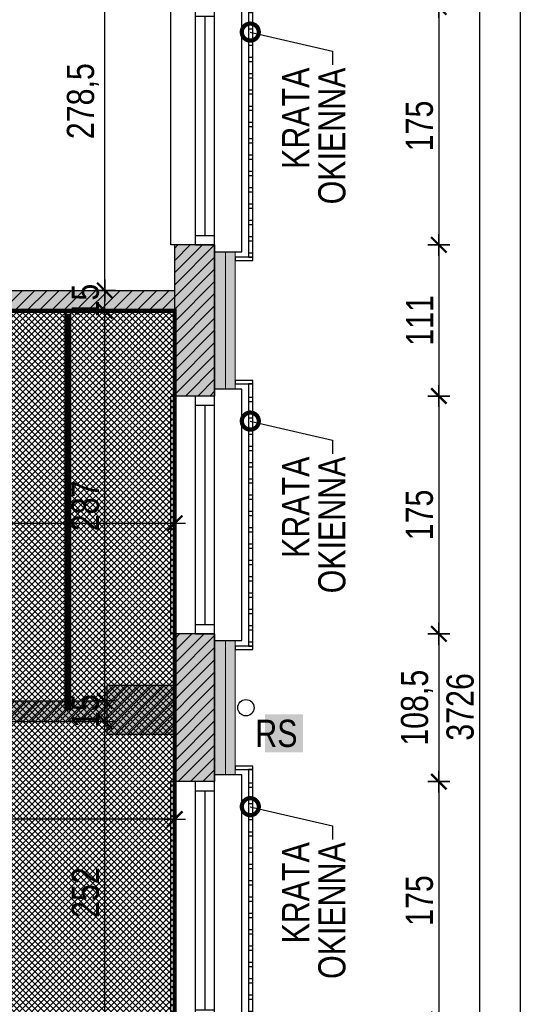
# Model space of a CAD drawing. Header units: millimetres. Extents: x 59331 to 112314, y -16110 to 34390.
# Tile 176 of 198: x 72200 to 72568, y 21172 to 21896. Entities that reach past the tile are written whole.
import ezdxf
from ezdxf import colors
from ezdxf.entities.mleader import LeaderData, LeaderLine
from ezdxf.math import Vec2, Vec3

# ---------------------------------------------------------------- set-up
doc = ezdxf.new("R2010")
doc.units = ezdxf.units.MM
doc.linetypes.add('( Dashed )', pattern=[0.75, 0.5, -0.25])
doc.layers.get('DEFPOINTS').update_dxf_attribs({"lineweight": 9})
for name, color, linetype in [('_HSA_HATCH_WYPEŁNIENIA_PRZEGRÓD', 205, 'Continuous'), ('_HSA_OPIS', 43, 'Continuous'), ('_HSA_STOLARKA_ZEWNĘTRZNA', 132, 'Continuous'), ('_HSA_WIDOKOWE', 1, 'Continuous'), ('_HSA_WIDOKOWE_CIENKIE', 8, 'Continuous'), ('_HSA_WYM_100', 141, 'Continuous'), ('_HSA_ŚCIANY_CIENKIE', 2, 'Continuous'), ('_HSA_ŚCIANY_DZIAŁOWE', 6, 'Continuous'), ('_HSA_ŚCIANY_KONSTRUKCYJNE', 3, 'Continuous'), ('_HSA_ŚCIANY_MUROWANE', 4, 'Continuous')]:
    doc.layers.add(name, color=color, linetype=linetype)
doc.layers.add('_HSA_IZOLACJA_TERMICZNA', color=2, linetype='Continuous', lineweight=5)
doc.layers.add('_HSA_UWAGI', color=50, linetype='Continuous', plot=False)
doc.layers.add('_HSA_ZAKRES_OPRACOWANIA_HATCH', color=31, linetype='Continuous', transparency=0.5)
doc.styles.add('ARIAL_100', font='Arial.ttf', dxfattribs={"width": 0.8, "height": 20})
doc.linetypes.add('BATTING', pattern='A,0.00254,-2.54,[134,ltypeshp.shx,S=2.54,R=0,X=-2.54,Y=0],-5.08,[134,ltypeshp.shx,S=2.54,R=180,X=2.54,Y=0],-2.54', length=10.16254)
doc.dimstyles.new('WYM_WEWN_100', dxfattribs={"dimtxt": 20, "dimasz": 2, "dimexe": 10, "dimexo": 0, "dimgap": 4, "dimtad": 1, "dimdec": 1, "dimrnd": 0.1, "dimtxsty": 'ARIAL_100', "dimblk": 'Wym-03', "dimcen": 0, "dimdle": 10, "dimse1": 1, "dimse2": 1, "dimclrt": 256, "dimazin": 2, "dimtfac": 1, "dimtdec": 1, "dimtix": 1, "dimtmove": 2, "dimatfit": 0, "dimfxl": 1, "dimtolj": 1, "dimtzin": 0, "dimarcsym": 0})

# ---------------------------------------------------------------- blocks, each defined once
blk = doc.blocks.new('kr')
for points in [[(7192.02, 8737), (7205.13, 8737), (7205.13, 8739.48), (7192.02, 8739.48)], [(7205.13, 8737), (7201.92, 8737), (7201.92, 8544.02), (7205.13, 8544.02)], [(7201.92, 8724.02), (7205.13, 8724.02), (7205.13, 8726.94), (7201.92, 8726.94)], [(7201.92, 8712.02), (7205.13, 8712.02), (7205.13, 8714.94), (7201.92, 8714.94)], [(7201.92, 8700.02), (7205.13, 8700.02), (7205.13, 8702.94), (7201.92, 8702.94)], [(7201.92, 8688.02), (7205.13, 8688.02), (7205.13, 8690.94), (7201.92, 8690.94)], [(7201.92, 8676.02), (7205.13, 8676.02), (7205.13, 8678.94), (7201.92, 8678.94)], [(7201.92, 8664.02), (7205.13, 8664.02), (7205.13, 8666.94), (7201.92, 8666.94)], [(7201.92, 8652.02), (7205.13, 8652.02), (7205.13, 8654.94), (7201.92, 8654.94)], [(7201.92, 8640.02), (7205.13, 8640.02), (7205.13, 8642.94), (7201.92, 8642.94)], [(7201.92, 8628.02), (7205.13, 8628.02), (7205.13, 8630.94), (7201.92, 8630.94)], [(7201.92, 8616.02), (7205.13, 8616.02), (7205.13, 8618.94), (7201.92, 8618.94)], [(7201.92, 8604.02), (7205.13, 8604.02), (7205.13, 8606.94), (7201.92, 8606.94)], [(7201.92, 8592.02), (7205.13, 8592.02), (7205.13, 8594.94), (7201.92, 8594.94)], [(7201.92, 8580.02), (7205.13, 8580.02), (7205.13, 8582.94), (7201.92, 8582.94)], [(7201.92, 8568.02), (7205.13, 8568.02), (7205.13, 8570.94), (7201.92, 8570.94)], [(7201.92, 8556.02), (7205.13, 8556.02), (7205.13, 8558.94), (7201.92, 8558.94)], [(7192.02, 8541.54), (7205.13, 8541.54), (7205.13, 8544.02), (7192.02, 8544.02)], [(7201.92, 8544.02), (7205.13, 8544.02), (7205.13, 8546.94), (7201.92, 8546.94)]]:
    blk.add_lwpolyline(points, close=True)
blk = doc.blocks.new('*U88')
at = {"linetype": 'ByBlock', "ltscale": 10}
for p, q in [((0, 14), (175, 14)), ((0, 0), (0, 14)), ((7, 0), (7, 14)), ((168, 14), (168, 0)), ((175, 14), (175, 0)), ((0, 0), (175, 0)), ((7, 7), (168, 7))]:
    blk.add_line(p, q, dxfattribs=at)
blk = doc.blocks.new('_DotSmall')
at = {"color": 0, "linetype": 'ByBlock', "const_width": 0.5}
blk.add_lwpolyline([(-0.0625, 0, 1), (0.0625, 0, 1)], format="xyb", close=True, dxfattribs=at)
blk = doc.blocks.new('Wym-03')
for p, q in [((0, 4), (0, -4)), ((-4, 0), (4, 0))]:
    blk.add_line(p, q)
blk.add_lwpolyline([(-2.83, -2.83, 0.8, 0.8, 0), (2.83, 2.83, 0.05, 0.05, 0)], format="xyseb")
blk = doc.blocks.new('*D434')
at = {"layer": '_HSA_WYM_100', "color": 0, "lineweight": -2, "transparency": 16777216}
blk.add_line((72508.19, 21903.42), (72508.19, 21732.42), dxfattribs=at)
at = {"layer": 'DEFPOINTS', "color": 0, "transparency": 16777216}
for p in [(72343.19, 21905.42), (72343.15, 21730.42), (72508.19, 21730.42)]:
    blk.add_point(p, dxfattribs=at)
at = {"layer": '_HSA_WYM_100', "color": 0, "lineweight": -2, "transparency": 16777216, "xscale": 2, "yscale": 2, "zscale": 2}
for p, rotation in [((72508.19, 21905.42), 90), ((72508.19, 21730.42), 270)]:
    blk.add_blockref('Wym-03', p, dxfattribs=dict(at, rotation=rotation))
at = {"layer": '_HSA_WYM_100', "transparency": 16777216, "insert": (72493.97, 21817.92), "char_height": 20, "attachment_point": 5, "rotation": 90, "style": 'ARIAL_100'}
blk.add_mtext('\\A1;175', dxfattribs=at)
blk = doc.blocks.new('*D435')
at = {"layer": '_HSA_WYM_100', "color": 0, "lineweight": -2, "transparency": 16777216}
blk.add_line((72508.19, 21728.42), (72508.19, 21621.24), dxfattribs=at)
at = {"layer": 'DEFPOINTS', "color": 0, "transparency": 16777216}
for p in [(72343.15, 21730.42), (72343.19, 21619.24), (72508.19, 21619.24)]:
    blk.add_point(p, dxfattribs=at)
at = {"layer": '_HSA_WYM_100', "color": 0, "lineweight": -2, "transparency": 16777216, "xscale": 2, "yscale": 2, "zscale": 2}
for p, rotation in [((72508.19, 21730.42), 90), ((72508.19, 21619.24), 270)]:
    blk.add_blockref('Wym-03', p, dxfattribs=dict(at, rotation=rotation))
at = {"layer": '_HSA_WYM_100', "transparency": 16777216, "insert": (72494.15, 21674.83), "char_height": 20, "attachment_point": 5, "rotation": 90, "style": 'ARIAL_100'}
blk.add_mtext('\\A1;111', dxfattribs=at)
blk = doc.blocks.new('*D436')
at = {"layer": '_HSA_WYM_100', "color": 0, "lineweight": -2, "transparency": 16777216}
blk.add_line((72508.19, 21617.24), (72508.19, 21446.24), dxfattribs=at)
at = {"layer": 'DEFPOINTS', "color": 0, "transparency": 16777216}
for p in [(72343.19, 21619.24), (72343.19, 21444.24), (72508.19, 21444.24)]:
    blk.add_point(p, dxfattribs=at)
at = {"layer": '_HSA_WYM_100', "color": 0, "lineweight": -2, "transparency": 16777216, "xscale": 2, "yscale": 2, "zscale": 2}
for p, rotation in [((72508.19, 21619.24), 90), ((72508.19, 21444.24), 270)]:
    blk.add_blockref('Wym-03', p, dxfattribs=dict(at, rotation=rotation))
at = {"layer": '_HSA_WYM_100', "transparency": 16777216, "insert": (72493.97, 21531.74), "char_height": 20, "attachment_point": 5, "rotation": 90, "style": 'ARIAL_100'}
blk.add_mtext('\\A1;175', dxfattribs=at)
blk = doc.blocks.new('*D437')
at = {"layer": '_HSA_WYM_100', "color": 0, "lineweight": -2, "transparency": 16777216}
blk.add_line((72508.19, 21442.24), (72508.19, 21337.52), dxfattribs=at)
at = {"layer": 'DEFPOINTS', "color": 0, "transparency": 16777216}
for p in [(72343.19, 21444.24), (72343.19, 21335.52), (72508.19, 21335.52)]:
    blk.add_point(p, dxfattribs=at)
at = {"layer": '_HSA_WYM_100', "color": 0, "lineweight": -2, "transparency": 16777216, "xscale": 2, "yscale": 2, "zscale": 2}
for p, rotation in [((72508.19, 21444.24), 90), ((72508.19, 21335.52), 270)]:
    blk.add_blockref('Wym-03', p, dxfattribs=dict(at, rotation=rotation))
at = {"layer": '_HSA_WYM_100', "transparency": 16777216, "insert": (72492.17, 21389.88), "char_height": 20, "attachment_point": 5, "rotation": 90, "style": 'ARIAL_100'}
blk.add_mtext('\\A1;108,5', dxfattribs=at)
blk = doc.blocks.new('*D438')
at = {"layer": '_HSA_WYM_100', "color": 0, "lineweight": -2, "transparency": 16777216}
blk.add_line((72508.19, 21333.52), (72508.19, 21162.52), dxfattribs=at)
at = {"layer": 'DEFPOINTS', "color": 0, "transparency": 16777216}
for p in [(72343.19, 21335.52), (72343.19, 21160.52), (72508.19, 21160.52)]:
    blk.add_point(p, dxfattribs=at)
at = {"layer": '_HSA_WYM_100', "color": 0, "lineweight": -2, "transparency": 16777216, "xscale": 2, "yscale": 2, "zscale": 2}
for p, rotation in [((72508.19, 21335.52), 90), ((72508.19, 21160.52), 270)]:
    blk.add_blockref('Wym-03', p, dxfattribs=dict(at, rotation=rotation))
at = {"layer": '_HSA_WYM_100', "transparency": 16777216, "insert": (72493.97, 21248.02), "char_height": 20, "attachment_point": 5, "rotation": 90, "style": 'ARIAL_100'}
blk.add_mtext('\\A1;175', dxfattribs=at)
blk = doc.blocks.new('*D452')
at = {"layer": '_HSA_WYM_100', "color": 0, "lineweight": -2, "transparency": 16777216}
blk.add_line((72538.19, 23251.53), (72538.19, 19529.42), dxfattribs=at)
at = {"layer": 'DEFPOINTS', "color": 0, "transparency": 16777216}
for p in [(72358.19, 23253.53), (72358.19, 19527.42), (72538.19, 19527.42)]:
    blk.add_point(p, dxfattribs=at)
at = {"layer": '_HSA_WYM_100', "color": 0, "lineweight": -2, "transparency": 16777216, "xscale": 2, "yscale": 2, "zscale": 2}
for p, rotation in [((72538.19, 23253.53), 90), ((72538.19, 19527.42), 270)]:
    blk.add_blockref('Wym-03', p, dxfattribs=dict(at, rotation=rotation))
at = {"layer": '_HSA_WYM_100', "transparency": 16777216, "insert": (72523.97, 21390.48), "char_height": 20, "attachment_point": 5, "rotation": 90, "style": 'ARIAL_100'}
blk.add_mtext('\\A1;3726', dxfattribs=at)
blk = doc.blocks.new('*D734')
at = {"layer": '_HSA_WYM_100', "color": 0, "lineweight": -2, "transparency": 16777216}
blk.add_line((71708.81, 21525.61), (72311.81, 21525.61), dxfattribs=at)
at = {"layer": 'DEFPOINTS', "color": 0, "transparency": 16777216}
for p in [(72313.81, 21619.24), (72313.81, 21525.61), (71706.81, 21468.86)]:
    blk.add_point(p, dxfattribs=at)
at = {"layer": '_HSA_WYM_100', "color": 0, "lineweight": -2, "transparency": 16777216, "xscale": 2, "yscale": 2, "zscale": 2}
for p, rotation in [((71706.81, 21525.61), 180.0000000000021), ((72313.81, 21525.61), 2.137332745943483e-12)]:
    blk.add_blockref('Wym-03', p, dxfattribs=dict(at, rotation=rotation))
at = {"layer": '_HSA_WYM_100', "transparency": 16777216, "insert": (72010.31, 21539.82), "char_height": 20, "attachment_point": 5, "style": 'ARIAL_100'}
blk.add_mtext('\\A1;607', dxfattribs=at)
blk = doc.blocks.new('*D784')
at = {"layer": '_HSA_WYM_100', "color": 0, "lineweight": -2, "transparency": 16777216}
blk.add_line((72262.29, 21129.88), (72262.29, 21377.88), dxfattribs=at)
at = {"layer": 'DEFPOINTS', "color": 0, "transparency": 16777216}
for p in [(72262.29, 21379.88), (72263.81, 21379.88), (72313.81, 21127.88)]:
    blk.add_point(p, dxfattribs=at)
at = {"layer": '_HSA_WYM_100', "color": 0, "lineweight": -2, "transparency": 16777216, "xscale": 2, "yscale": 2, "zscale": 2}
for p, rotation in [((72262.29, 21379.88), 89.9999999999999), ((72262.29, 21127.88), 269.9999999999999)]:
    blk.add_blockref('Wym-03', p, dxfattribs=dict(at, rotation=rotation))
at = {"layer": '_HSA_WYM_100', "transparency": 16777216, "insert": (72248.08, 21253.88), "char_height": 20, "attachment_point": 5, "rotation": 90, "style": 'ARIAL_100'}
blk.add_mtext('\\A1;252', dxfattribs=at)
blk = doc.blocks.new('*D785')
at = {"layer": '_HSA_WYM_100', "color": 0, "lineweight": -2, "transparency": 16777216}
for p, q in [((72262.29, 21396.88), (72262.29, 21398.88)), ((72262.29, 21379.88), (72262.29, 21394.88)), ((72262.29, 21377.88), (72262.29, 21375.88))]:
    blk.add_line(p, q, dxfattribs=at)
at = {"layer": 'DEFPOINTS', "color": 0, "transparency": 16777216}
for p in [(72262.29, 21394.88), (72263.81, 21394.88), (72263.81, 21379.88)]:
    blk.add_point(p, dxfattribs=at)
at = {"layer": '_HSA_WYM_100', "color": 0, "lineweight": -2, "transparency": 16777216, "xscale": 2, "yscale": 2, "zscale": 2}
for p, rotation in [((72262.29, 21394.88), 269.9999999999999), ((72262.29, 21379.88), 89.99999999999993)]:
    blk.add_blockref('Wym-03', p, dxfattribs=dict(at, rotation=rotation))
at = {"layer": '_HSA_WYM_100', "transparency": 16777216, "insert": (72248.08, 21387.38), "char_height": 20, "attachment_point": 5, "rotation": 90, "style": 'ARIAL_100'}
blk.add_mtext('\\A1;15', dxfattribs=at)
blk = doc.blocks.new('*D786')
at = {"layer": '_HSA_WYM_100', "color": 0, "lineweight": -2, "transparency": 16777216}
blk.add_line((72262.29, 21396.88), (72262.29, 21679.88), dxfattribs=at)
at = {"layer": 'DEFPOINTS', "color": 0, "transparency": 16777216}
for p in [(72262.29, 21681.88), (72313.81, 21681.88), (72263.81, 21394.88)]:
    blk.add_point(p, dxfattribs=at)
at = {"layer": '_HSA_WYM_100', "color": 0, "lineweight": -2, "transparency": 16777216, "xscale": 2, "yscale": 2, "zscale": 2}
for p, rotation in [((72262.29, 21681.88), 89.9999999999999), ((72262.29, 21394.88), 269.9999999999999)]:
    blk.add_blockref('Wym-03', p, dxfattribs=dict(at, rotation=rotation))
at = {"layer": '_HSA_WYM_100', "transparency": 16777216, "insert": (72248.08, 21538.38), "char_height": 20, "attachment_point": 5, "rotation": 90, "style": 'ARIAL_100'}
blk.add_mtext('\\A1;287', dxfattribs=at)
blk = doc.blocks.new('*D787')
at = {"layer": '_HSA_WYM_100', "color": 0, "lineweight": -2, "transparency": 16777216}
for p, q in [((72262.29, 21698.88), (72262.29, 21700.88)), ((72262.29, 21681.88), (72262.29, 21696.88)), ((72262.29, 21679.88), (72262.29, 21677.88))]:
    blk.add_line(p, q, dxfattribs=at)
at = {"layer": 'DEFPOINTS', "color": 0, "transparency": 16777216}
for p in [(72262.29, 21696.88), (72313.81, 21696.88), (72313.81, 21681.88)]:
    blk.add_point(p, dxfattribs=at)
at = {"layer": '_HSA_WYM_100', "color": 0, "lineweight": -2, "transparency": 16777216, "xscale": 2, "yscale": 2, "zscale": 2}
for p, rotation in [((72262.29, 21696.88), 269.9999999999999), ((72262.29, 21681.88), 89.99999999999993)]:
    blk.add_blockref('Wym-03', p, dxfattribs=dict(at, rotation=rotation))
at = {"layer": '_HSA_WYM_100', "transparency": 16777216, "insert": (72248.08, 21689.38), "char_height": 20, "attachment_point": 5, "rotation": 90, "style": 'ARIAL_100'}
blk.add_mtext('\\A1;15', dxfattribs=at)
blk = doc.blocks.new('*D788')
at = {"layer": '_HSA_WYM_100', "color": 0, "lineweight": -2, "transparency": 16777216}
blk.add_line((72262.29, 21698.88), (72262.29, 21973.42), dxfattribs=at)
at = {"layer": 'DEFPOINTS', "color": 0, "transparency": 16777216}
for p in [(72262.29, 21975.42), (72313.81, 21975.42), (72313.81, 21696.88)]:
    blk.add_point(p, dxfattribs=at)
at = {"layer": '_HSA_WYM_100', "color": 0, "lineweight": -2, "transparency": 16777216, "xscale": 2, "yscale": 2, "zscale": 2}
for p, rotation in [((72262.29, 21975.42), 89.9999999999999), ((72262.29, 21696.88), 269.9999999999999)]:
    blk.add_blockref('Wym-03', p, dxfattribs=dict(at, rotation=rotation))
at = {"layer": '_HSA_WYM_100', "transparency": 16777216, "insert": (72246.27, 21836.15), "char_height": 20, "attachment_point": 5, "rotation": 90, "style": 'ARIAL_100'}
blk.add_mtext('\\A1;278,5', dxfattribs=at)
blk = doc.blocks.new('*D824')
at = {"layer": '_HSA_WYM_100', "color": 0, "lineweight": -2, "transparency": 16777216}
blk.add_line((72311.81, 21307.95), (71936.49, 21307.95), dxfattribs=at)
at = {"layer": 'DEFPOINTS', "color": 0, "transparency": 16777216}
for p in [(71934.49, 21370.53), (72313.81, 21370.53), (71934.49, 21307.95)]:
    blk.add_point(p, dxfattribs=at)
at = {"layer": '_HSA_WYM_100', "color": 0, "lineweight": -2, "transparency": 16777216, "xscale": 2, "yscale": 2, "zscale": 2}
for p, rotation in [((71934.49, 21307.95), 179.9999999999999), ((72313.81, 21307.95), 359.9999999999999)]:
    blk.add_blockref('Wym-03', p, dxfattribs=dict(at, rotation=rotation))
at = {"layer": '_HSA_WYM_100', "transparency": 16777216, "insert": (72124.15, 21323.97), "char_height": 20, "attachment_point": 5, "style": 'ARIAL_100'}
blk.add_mtext('\\A1;379,5', dxfattribs=at)

msp = doc.modelspace()

# ---------------------------------------------------------------- hatches: boundary and pattern name
at = {"layer": '_HSA_HATCH_WYPEŁNIENIA_PRZEGRÓD'}
h = msp.add_hatch(dxfattribs=at)
h.set_pattern_fill('ANSI31', color=256, scale=2, angle=-1e-13, style=0)
h.paths.add_polyline_path([(72271.81, 22610.64), (72271.81, 22579.64), (72313.81, 22579.64), (72313.81, 22610.64)])
h.paths.add_polyline_path([(72313.81, 22310.42), (72343.19, 22310.42), (72343.19, 22384.17), (72313.81, 22384.17)])
h.paths.add_polyline_path([(72343.19, 21990.42), (72313.81, 21990.42), (72313.81, 21905.42), (72343.19, 21905.42)])
h.paths.add_polyline_path([(72343.19, 21730.42), (72313.81, 21730.42), (72313.81, 21619.24), (72343.19, 21619.24)])
h.paths.add_polyline_path([(72343.19, 21444.24), (72313.81, 21444.24), (72313.81, 21335.52), (72343.19, 21335.52)])
h.paths.add_polyline_path([(72263.81, 21406.25), (72263.81, 21370.53), (72313.81, 21370.53), (72313.81, 21406.25)])
h.paths.add_polyline_path([(72343.19, 21085.42), (72343.19, 21160.52), (72313.81, 21160.52), (72313.81, 21085.42)])
h.paths.add_polyline_path([(72313.81, 20749.35), (72343.19, 20749.35), (72343.19, 20910.42), (72313.81, 20910.42)])
h.paths.add_polyline_path([(72313.81, 20792.64), (72278.81, 20792.64), (72278.81, 20760.64), (72313.81, 20760.64)])
h.paths.add_polyline_path([(72343.19, 20639.35), (72313.81, 20639.35), (72313.81, 20597.92), (72343.19, 20597.92)])
h.paths.add_polyline_path([(72313.81, 20422.92), (72313.81, 20380.8), (72343.19, 20380.8), (72343.19, 20422.92)])
h.paths.add_polyline_path([(72313.81, 20172.8), (72313.81, 20205.8), (72278.81, 20205.8), (72278.81, 20172.8)])
h.paths.add_polyline_path([(64845.6, 25016.02), (69067.47, 25016.02), (69067.47, 25839.79), (64845.6, 25839.79)], flags=9)
h = msp.add_hatch(dxfattribs=at)
h.set_pattern_fill('ANSI31', color=256, scale=2, angle=-1e-13, style=0)
h.paths.add_polyline_path([(71706.81, 23208.7), (71706.81, 23216.14), (71691.81, 23216.14), (71691.81, 23208.7)])
h.paths.add_polyline_path([(71677.81, 23208.7), (71677.81, 23172.98), (71727.81, 23172.98), (71727.81, 23208.7)])
h.paths.add_polyline_path([(71706.81, 23172.98), (71691.81, 23172.98), (71691.81, 23005.54), (71706.81, 23005.54)])
h.paths.add_polyline_path([(72028.81, 22730.14), (72028.81, 22702.23), (72043.81, 22702.23), (72043.81, 22730.14), (72313.81, 22730.14), (72313.81, 22745.14), (71706.81, 22745.14), (71706.81, 22856.54), (71691.81, 22856.54), (71691.81, 22705.14), (71706.81, 22705.14), (71706.81, 22730.14)])
h.paths.add_polyline_path([(72043.81, 22617.23), (72028.81, 22617.23), (72028.81, 22591.14), (71991.75, 22591.14), (71991.75, 22579.14), (72028.81, 22579.14), (72028.81, 22525.32), (72043.81, 22525.32)])
h.paths.add_polyline_path([(71822.13, 22591.14), (71822.13, 22579.14), (71860.81, 22579.14), (71860.81, 22369.14), (71706.81, 22369.14), (71706.81, 22579.14), (71752.13, 22579.14), (71752.13, 22591.14), (71706.81, 22591.14), (71706.81, 22616.14), (71691.81, 22616.14), (71691.81, 22208.9), (71706.81, 22208.9), (71706.81, 22357.14), (72313.81, 22357.14), (72313.81, 22369.14), (72073.95, 22369.14), (72073.95, 22429.09), (72063.81, 22429.09), (72043.81, 22429.09), (72043.81, 22443.09), (72063.81, 22443.09), (72073.95, 22443.09), (72073.95, 22453.09), (72063.81, 22453.09), (72043.81, 22453.09), (72043.81, 22467.09), (72063.81, 22467.09), (72073.95, 22467.09), (72073.95, 22477.09), (72063.81, 22477.09), (72043.81, 22477.09), (72043.81, 22491.09), (72063.81, 22491.09), (72073.95, 22491.09), (72073.95, 22501.09), (72063.81, 22501.09), (72043.81, 22501.09), (72043.81, 22515.09), (72063.81, 22515.09), (72073.95, 22515.09), (72073.95, 22525.32), (72028.81, 22525.32), (72028.81, 22419.09), (72043.81, 22419.09), (72063.81, 22419.09), (72063.81, 22405.09), (72043.81, 22405.09), (72028.81, 22405.09), (72028.81, 22395.09), (72043.81, 22395.09), (72063.81, 22395.09), (72063.81, 22381.09), (72043.81, 22381.09), (72028.81, 22381.09), (72028.81, 22369.14), (71873.81, 22369.14), (71873.81, 22579.14), (71921.75, 22579.14), (71921.75, 22591.14)])
h.paths.add_polyline_path([(71706.81, 21990.42), (71706.81, 22108.9), (71691.81, 22108.9), (71691.81, 21940.02), (71706.81, 21940.02), (71706.81, 21975.42), (72313.81, 21975.42), (72313.81, 21990.42)])
h.paths.add_polyline_path([(71706.81, 21696.88), (71706.81, 21840.02), (71691.81, 21840.02), (71691.81, 21568.86), (71706.81, 21568.86), (71706.81, 21681.88), (72313.81, 21681.88), (72313.81, 21696.88)])
at = {"layer": '_HSA_HATCH_WYPEŁNIENIA_PRZEGRÓD', "true_color": 0x969696}
h = msp.add_hatch(color=252, dxfattribs=at)
h.paths.add_polyline_path([(71706.81, 23216.14), (71691.81, 23216.14), (71691.81, 23208.7), (71706.81, 23208.7)])
h.paths.add_polyline_path([(71727.81, 23208.7), (71677.81, 23208.7), (71677.81, 23172.98), (71727.81, 23172.98)])
h.paths.add_polyline_path([(71706.81, 23172.98), (71691.81, 23172.98), (71691.81, 23005.54), (71706.81, 23005.54)])
h.paths.add_polyline_path([(72313.81, 22745.14), (71706.81, 22745.14), (71706.81, 22856.54), (71691.81, 22856.54), (71691.81, 22705.14), (71706.81, 22705.14), (71706.81, 22730.14), (72028.81, 22730.14), (72028.81, 22702.23), (72043.81, 22702.23), (72043.81, 22730.14), (72313.81, 22730.14)])
h.paths.add_polyline_path([(72043.81, 22617.23), (72028.81, 22617.23), (72028.81, 22591.14), (71991.75, 22591.14), (71991.75, 22579.14), (72028.81, 22579.14), (72028.81, 22525.32), (72043.81, 22525.32)])
h.paths.add_polyline_path([(71921.75, 22591.14), (71822.13, 22591.14), (71822.13, 22579.14), (71860.81, 22579.14), (71860.81, 22369.14), (71706.81, 22369.14), (71706.81, 22579.14), (71752.13, 22579.14), (71752.13, 22591.14), (71706.81, 22591.14), (71706.81, 22616.14), (71691.81, 22616.14), (71691.81, 22208.9), (71706.81, 22208.9), (71706.81, 22357.14), (72313.81, 22357.14), (72313.81, 22369.14), (72073.95, 22369.14), (72073.95, 22429.09), (72063.81, 22429.09), (72043.81, 22429.09), (72043.81, 22443.09), (72063.81, 22443.09), (72073.95, 22443.09), (72073.95, 22453.09), (72063.81, 22453.09), (72043.81, 22453.09), (72043.81, 22467.09), (72063.81, 22467.09), (72073.95, 22467.09), (72073.95, 22477.09), (72063.81, 22477.09), (72043.81, 22477.09), (72043.81, 22491.09), (72063.81, 22491.09), (72073.95, 22491.09), (72073.95, 22501.09), (72063.81, 22501.09), (72043.81, 22501.09), (72043.81, 22515.09), (72063.81, 22515.09), (72073.95, 22515.09), (72073.95, 22525.32), (72028.81, 22525.32), (72028.81, 22419.09), (72043.81, 22419.09), (72063.81, 22419.09), (72063.81, 22405.09), (72043.81, 22405.09), (72028.81, 22405.09), (72028.81, 22395.09), (72043.81, 22395.09), (72063.81, 22395.09), (72063.81, 22381.09), (72043.81, 22381.09), (72028.81, 22381.09), (72028.81, 22369.14), (71873.81, 22369.14), (71873.81, 22579.14), (71921.75, 22579.14)])
h.paths.add_polyline_path([(72313.81, 21990.42), (71706.81, 21990.42), (71706.81, 22108.9), (71691.81, 22108.9), (71691.81, 21940.02), (71706.81, 21940.02), (71706.81, 21975.42), (72313.81, 21975.42)])
h.paths.add_polyline_path([(72313.81, 21696.88), (71706.81, 21696.88), (71706.81, 21840.02), (71691.81, 21840.02), (71691.81, 21568.86), (71706.81, 21568.86), (71706.81, 21681.88), (72313.81, 21681.88)])
h = msp.add_hatch(color=252, dxfattribs=at)
h.paths.add_polyline_path([(72278.81, 20205.8), (72278.81, 20172.8), (72313.81, 20172.8), (72313.81, 20205.8)])
h.paths.add_polyline_path([(72313.81, 20422.92), (72313.81, 20380.8), (72343.19, 20380.8), (72343.19, 20385.8), (72358.19, 20385.8), (72358.19, 20417.92), (72343.19, 20417.92), (72343.19, 20422.92)])
h.paths.add_polyline_path([(72313.81, 20639.35), (72313.81, 20597.92), (72343.19, 20597.92), (72343.19, 20602.92), (72358.19, 20602.92), (72358.19, 20633.42), (72343.19, 20633.42), (72343.19, 20639.35)])
h.paths.add_polyline_path([(72313.81, 20910.42), (72313.81, 20792.64), (72278.81, 20792.64), (72278.81, 20760.64), (72313.81, 20760.64), (72313.81, 20749.35), (72343.19, 20749.35), (72343.19, 20755.42), (72358.19, 20755.42), (72358.19, 20905.42), (72343.19, 20905.42), (72343.19, 20910.42)])
h.paths.add_polyline_path([(72313.81, 21160.52), (72313.81, 21085.42), (72343.19, 21085.42), (72343.19, 21090.42), (72358.19, 21090.42), (72358.19, 21155.52), (72343.19, 21155.52), (72343.19, 21160.52)])
h.paths.add_polyline_path([(72313.81, 21444.24), (72313.81, 21406.25), (72263.81, 21406.25), (72263.81, 21370.53), (72313.81, 21370.53), (72313.81, 21335.52), (72343.19, 21335.52), (72343.19, 21340.52), (72358.19, 21340.52), (72358.19, 21439.24), (72343.19, 21439.24), (72343.19, 21444.24)])
h.paths.add_polyline_path([(72313.81, 21730.42), (72313.81, 21619.24), (72343.19, 21619.24), (72343.19, 21624.24), (72358.19, 21624.24), (72358.19, 21725.42), (72343.19, 21725.42), (72343.19, 21730.42)])
h.paths.add_polyline_path([(72313.81, 21990.42), (72313.81, 21905.42), (72343.19, 21905.42), (72343.19, 21910.42), (72358.19, 21910.42), (72358.19, 21985.42), (72343.19, 21985.42), (72343.19, 21990.42)])
h.paths.add_polyline_path([(72313.81, 22384.17), (72343.19, 22384.17), (72343.19, 22379.17), (72358.19, 22379.17), (72358.19, 22317.15), (72343.19, 22317.15), (72343.19, 22310.42), (72313.81, 22310.42)])
at = {"layer": '_HSA_HATCH_WYPEŁNIENIA_PRZEGRÓD'}
h = msp.add_hatch(dxfattribs=at)
h.set_pattern_fill('ANSI31', color=256, scale=2, angle=-1e-13, style=0)
h.paths.add_polyline_path([(71908.74, 21379.88), (71908.74, 21394.88), (71706.81, 21394.88), (71706.81, 21468.86), (71691.81, 21468.86), (71691.81, 21249.88), (71706.81, 21249.88), (71706.81, 21379.88), (71886.81, 21379.88), (71886.81, 21337.42), (71908.74, 21337.42), (71928.74, 21337.42), (71928.74, 21323.42), (71908.74, 21323.42), (71886.81, 21323.42), (71886.81, 21297.11), (71934.49, 21297.11), (71934.49, 21379.88), (72263.81, 21379.88), (72263.81, 21394.88), (71928.74, 21394.88), (71928.74, 21379.88), (71928.74, 21365.88), (71908.74, 21365.88)])
h.paths.add_polyline_path([(71908.74, 21358.65), (71928.74, 21358.65), (71928.74, 21344.65), (71908.74, 21344.65)], flags=16)
h.paths.add_polyline_path([(71908.74, 21316.2), (71928.74, 21316.2), (71928.74, 21302.2), (71908.74, 21302.2)], flags=16)
h.paths.add_polyline_path([(72313.81, 21127.88), (71901.81, 21127.88), (71901.81, 21207.11), (71886.81, 21207.11), (71886.81, 21074.05), (71901.81, 21074.05), (71901.81, 21112.88), (72313.81, 21112.88)])
h.paths.add_polyline_path([(71908.74, 20904.5), (71928.74, 20904.5), (71928.74, 20890.5), (71928.74, 20873.38), (72313.81, 20873.38), (72313.81, 20888.38), (71931.84, 20888.38), (71931.84, 20948.43), (71901.81, 20948.43), (71901.81, 20984.05), (71886.81, 20984.05), (71886.81, 20829.05), (71901.81, 20829.05), (71901.81, 20873.38), (71908.74, 20873.38), (71908.74, 20890.5)])
h.paths.add_polyline_path([(71908.74, 20911.72), (71908.74, 20925.72), (71928.74, 20925.72), (71928.74, 20911.72)], flags=16)
h.paths.add_polyline_path([(71901.81, 20657.53), (71901.81, 20739.05), (71886.81, 20739.05), (71886.81, 20589.05), (71901.81, 20589.05), (71901.81, 20612.88), (72313.81, 20612.88), (72313.81, 20627.88), (71901.81, 20627.88)])
h.paths.add_polyline_path([(71908.74, 20412), (71928.74, 20412), (71928.74, 20398), (71928.74, 20380.88), (72313.81, 20380.88), (72313.81, 20392.88), (71931.84, 20392.88), (71931.84, 20455.93), (71901.81, 20455.93), (71901.81, 20499.05), (71886.81, 20499.05), (71886.81, 20362.05), (71901.81, 20362.05), (71901.81, 20380.88), (71908.74, 20380.88), (71908.74, 20398)])
h.paths.add_polyline_path([(71908.74, 20419.22), (71908.74, 20433.22), (71928.74, 20433.22), (71928.74, 20419.22)], flags=16)
h.paths.add_polyline_path([(72313.81, 20143.42), (71901.81, 20143.42), (71901.81, 20193.53), (71901.81, 20272.05), (71886.81, 20272.05), (71886.81, 20131.42), (72313.81, 20131.42)])
h.paths.add_polyline_path([(71901.81, 20041.42), (71886.81, 20041.42), (71886.81, 20039.88), (71833.78, 20039.88), (71833.78, 20024.88), (71886.81, 20024.88), (71886.81, 19969.6), (71896.48, 19969.6), (71916.48, 19969.6), (71916.48, 19955.6), (71896.48, 19955.6), (71886.81, 19955.6), (71886.81, 19928.37), (71896.48, 19928.37), (71916.48, 19928.37), (71916.48, 19914.37), (71896.48, 19914.37), (71886.81, 19914.37), (71886.81, 19911.42), (71713.81, 19911.42), (71713.81, 19896.42), (71789.81, 19896.42), (71789.81, 19851.42), (71801.81, 19851.42), (71801.81, 19896.42), (71907.81, 19896.42), (71907.81, 19851.42), (71919.81, 19851.42), (71919.81, 19896.42), (72008.81, 19896.42), (72008.81, 19781.42), (71894.66, 19781.42), (71894.66, 19766.42), (72008.81, 19766.42), (72008.81, 19759.24), (72023.81, 19759.24), (72023.81, 19829.83), (72059.54, 19829.83), (72059.54, 19896.42), (72313.81, 19896.42), (72313.81, 19911.42), (71926.81, 19911.42), (71926.81, 19935.95), (71916.48, 19935.95), (71896.48, 19935.95), (71896.48, 19949.95), (71916.48, 19949.95), (71926.81, 19949.95), (71926.81, 19975.26), (71901.81, 19975.26)])
h.paths.add_polyline_path([(72030.4, 19892.85), (72050.4, 19892.85), (72050.4, 19878.85), (72030.4, 19878.85)], flags=16)
h.paths.add_polyline_path([(72030.4, 19873.19), (72050.4, 19873.19), (72050.4, 19859.19), (72030.4, 19859.19)], flags=16)
h.paths.add_polyline_path([(72030.4, 19851.62), (72050.4, 19851.62), (72050.4, 19837.62), (72030.4, 19837.62)], flags=16)
h.paths.add_polyline_path([(71763.78, 20039.88), (71706.81, 20039.88), (71706.81, 20024.88), (71763.78, 20024.88)])
h.paths.add_polyline_path([(71804.66, 19781.42), (71713.81, 19781.42), (71713.81, 19766.42), (71804.66, 19766.42)], flags=17)
h.paths.add_polyline_path([(72023.81, 19658.24), (72008.81, 19658.24), (72008.81, 19580.42), (72023.81, 19580.42)])
at = {"layer": '_HSA_HATCH_WYPEŁNIENIA_PRZEGRÓD', "true_color": 0x969696}
h = msp.add_hatch(color=252, dxfattribs=at)
h.paths.add_polyline_path([(71908.74, 21379.88), (71908.74, 21394.88), (71706.81, 21394.88), (71706.81, 21468.86), (71691.81, 21468.86), (71691.81, 21249.88), (71706.81, 21249.88), (71706.81, 21379.88), (71886.81, 21379.88), (71886.81, 21337.42), (71908.74, 21337.42), (71928.74, 21337.42), (71928.74, 21323.42), (71908.74, 21323.42), (71886.81, 21323.42), (71886.81, 21297.11), (71934.49, 21297.11), (71934.49, 21379.88), (72263.81, 21379.88), (72263.81, 21394.88), (71928.74, 21394.88), (71928.74, 21379.88), (71928.74, 21365.88), (71908.74, 21365.88)])
h.paths.add_polyline_path([(71908.74, 21358.65), (71928.74, 21358.65), (71928.74, 21344.65), (71908.74, 21344.65)], flags=16)
h.paths.add_polyline_path([(71908.74, 21316.2), (71928.74, 21316.2), (71928.74, 21302.2), (71908.74, 21302.2)], flags=16)
h.paths.add_polyline_path([(72313.81, 21127.88), (71901.81, 21127.88), (71901.81, 21207.11), (71886.81, 21207.11), (71886.81, 21074.05), (71901.81, 21074.05), (71901.81, 21112.88), (72313.81, 21112.88)])
h.paths.add_polyline_path([(71908.74, 20904.5), (71928.74, 20904.5), (71928.74, 20890.5), (71928.74, 20873.38), (72313.81, 20873.38), (72313.81, 20888.38), (71931.84, 20888.38), (71931.84, 20948.43), (71901.81, 20948.43), (71901.81, 20984.05), (71886.81, 20984.05), (71886.81, 20829.05), (71901.81, 20829.05), (71901.81, 20873.38), (71908.74, 20873.38), (71908.74, 20890.5)])
h.paths.add_polyline_path([(71908.74, 20911.72), (71908.74, 20925.72), (71928.74, 20925.72), (71928.74, 20911.72)], flags=16)
h.paths.add_polyline_path([(71901.81, 20657.53), (71901.81, 20739.05), (71886.81, 20739.05), (71886.81, 20589.05), (71901.81, 20589.05), (71901.81, 20612.88), (72313.81, 20612.88), (72313.81, 20627.88), (71901.81, 20627.88)])
h.paths.add_polyline_path([(71908.74, 20412), (71928.74, 20412), (71928.74, 20398), (71928.74, 20380.88), (72313.81, 20380.88), (72313.81, 20392.88), (71931.84, 20392.88), (71931.84, 20455.93), (71901.81, 20455.93), (71901.81, 20499.05), (71886.81, 20499.05), (71886.81, 20362.05), (71901.81, 20362.05), (71901.81, 20380.88), (71908.74, 20380.88), (71908.74, 20398)])
h.paths.add_polyline_path([(71908.74, 20419.22), (71908.74, 20433.22), (71928.74, 20433.22), (71928.74, 20419.22)], flags=16)
h.paths.add_polyline_path([(72313.81, 20143.42), (71901.81, 20143.42), (71901.81, 20193.53), (71901.81, 20272.05), (71886.81, 20272.05), (71886.81, 20131.42), (72313.81, 20131.42)])
h.paths.add_polyline_path([(71901.81, 20041.42), (71886.81, 20041.42), (71886.81, 20039.88), (71833.78, 20039.88), (71833.78, 20024.88), (71886.81, 20024.88), (71886.81, 19969.6), (71896.48, 19969.6), (71916.48, 19969.6), (71916.48, 19955.6), (71896.48, 19955.6), (71886.81, 19955.6), (71886.81, 19928.37), (71896.48, 19928.37), (71916.48, 19928.37), (71916.48, 19914.37), (71896.48, 19914.37), (71886.81, 19914.37), (71886.81, 19911.42), (71713.81, 19911.42), (71713.81, 19896.42), (71789.81, 19896.42), (71789.81, 19851.42), (71801.81, 19851.42), (71801.81, 19896.42), (71907.81, 19896.42), (71907.81, 19851.42), (71919.81, 19851.42), (71919.81, 19896.42), (72008.81, 19896.42), (72008.81, 19781.42), (71894.66, 19781.42), (71894.66, 19766.42), (72008.81, 19766.42), (72008.81, 19759.24), (72023.81, 19759.24), (72023.81, 19829.83), (72059.54, 19829.83), (72059.54, 19896.42), (72313.81, 19896.42), (72313.81, 19911.42), (71926.81, 19911.42), (71926.81, 19935.95), (71916.48, 19935.95), (71896.48, 19935.95), (71896.48, 19949.95), (71916.48, 19949.95), (71926.81, 19949.95), (71926.81, 19975.26), (71901.81, 19975.26)])
h.paths.add_polyline_path([(72030.4, 19892.85), (72050.4, 19892.85), (72050.4, 19878.85), (72030.4, 19878.85)], flags=16)
h.paths.add_polyline_path([(72030.4, 19873.19), (72050.4, 19873.19), (72050.4, 19859.19), (72030.4, 19859.19)], flags=16)
h.paths.add_polyline_path([(72030.4, 19851.62), (72050.4, 19851.62), (72050.4, 19837.62), (72030.4, 19837.62)], flags=16)
h.paths.add_polyline_path([(71763.78, 20039.88), (71706.81, 20039.88), (71706.81, 20024.88), (71763.78, 20024.88)])
h.paths.add_polyline_path([(71804.66, 19781.42), (71713.81, 19781.42), (71713.81, 19766.42), (71804.66, 19766.42)], flags=17)
h.paths.add_polyline_path([(72023.81, 19658.24), (72008.81, 19658.24), (72008.81, 19580.42), (72023.81, 19580.42)])
at = {"layer": '_HSA_ZAKRES_OPRACOWANIA_HATCH', "linetype": '( Dashed )', "ltscale": 25, "true_color": 0xd4c5c8}
h = msp.add_hatch(dxfattribs=at)
h.set_pattern_fill('ANSI37', color=9)
h.set_pattern_definition([(45, (-16000, 0), (-2.24506403, 2.24506403), []), (135, (-16000, 0), (-2.24506403, -2.24506403), [])])
h.paths.add_polyline_path([(70792.33, 21044.14), (71735.43, 21044.14), (71735.43, 21379.88), (71735.43, 21394.88), (71691.81, 21394.88), (71691.81, 21681.88), (72313.81, 21681.88), (72313.81, 20394.88), (71901.81, 20394.88), (71706.81, 20394.88), (71706.81, 20543.14), (71419.33, 20543.14), (71419.33, 20789.14), (70792.33, 20789.14)])

# ---------------------------------------------------------------- linework, layer by layer
at = {"layer": '_HSA_IZOLACJA_TERMICZNA', "color": 8, "linetype": 'BATTING', "ltscale": 0.6}
for p, q in [((72351.19, 21725.42), (72351.19, 21624.24)), ((72351.19, 21439.24), (72351.19, 21340.52))]:
    msp.add_line(p, q, dxfattribs=at)
at = {"layer": '_HSA_IZOLACJA_TERMICZNA'}
for p, q in [((72358.19, 21725.42), (72358.19, 21624.24)), ((72358.19, 21439.24), (72358.19, 21340.52))]:
    msp.add_line(p, q, dxfattribs=at)
at = {"layer": '_HSA_UWAGI'}
for points in [[(60221.33, 23463.53), (72568.19, 23463.53), (72568.19, 19317.42), (60221.33, 19317.42)], [(60251.33, 23433.53), (72538.19, 23433.53), (72538.19, 19347.42), (60251.33, 19347.42)], [(60281.33, 23403.53), (72508.19, 23403.53), (72508.19, 19377.42), (60281.33, 19377.42)]]:
    msp.add_lwpolyline(points, close=True, dxfattribs=at)
at = {"layer": '_HSA_UWAGI', "const_width": 5}
msp.add_lwpolyline([(72235.07, 21679.76), (72235.07, 21387.75)], dxfattribs=at)
at = {"layer": '_HSA_WIDOKOWE'}
for points in [[(72343.19, 21725.42), (72363.19, 21725.42), (72363.19, 21910.42), (72343.19, 21910.42)], [(72313.81, 21730.42), (72310.81, 21730.42), (72310.81, 21905.42), (72313.81, 21905.42)], [(72343.19, 21439.24), (72358.19, 21439.24), (72363.19, 21439.24), (72363.19, 21624.24), (72343.19, 21624.24)], [(72313.81, 21444.24), (72310.81, 21444.24), (72310.81, 21619.24), (72313.81, 21619.24)], [(72313.81, 21160.52), (72310.81, 21160.52), (72310.81, 21335.52), (72313.81, 21335.52)], [(72343.19, 21160.52), (72343.19, 21155.52), (72363.19, 21155.52), (72363.19, 21340.52), (72343.19, 21340.52), (72343.19, 21335.52)]]:
    msp.add_lwpolyline(points, dxfattribs=at)
at = {"layer": '_HSA_ZAKRES_OPRACOWANIA_HATCH', "color": 9, "linetype": '( Dashed )', "ltscale": 25, "true_color": 0xd4c5c8, "const_width": 3}
msp.add_lwpolyline([(70792.33, 21044.14), (71735.43, 21044.14), (71735.43, 21379.88), (71735.43, 21394.88), (71691.81, 21394.88), (71691.81, 21681.88), (72313.81, 21681.88), (72313.81, 20394.88), (71901.81, 20394.88), (71706.81, 20394.88), (71706.81, 20543.14), (71419.33, 20543.14), (71419.33, 20789.14), (70792.33, 20789.14)], close=True, dxfattribs=at)
at = {"layer": '_HSA_ŚCIANY_CIENKIE'}
msp.add_circle((72366.19, 21389.88), 6, dxfattribs=at)
at = {"layer": '_HSA_ŚCIANY_DZIAŁOWE'}
for p, q in [((71706.81, 21696.88), (72313.81, 21696.88)), ((71706.81, 21681.88), (72313.81, 21681.88)), ((71928.74, 21394.88), (72263.81, 21394.88)), ((71934.49, 21379.88), (72263.81, 21379.88))]:
    msp.add_line(p, q, dxfattribs=at)
at = {"layer": '_HSA_ŚCIANY_KONSTRUKCYJNE'}
msp.add_lwpolyline([(72313.81, 21370.53), (72313.81, 21406.25), (72263.81, 21406.25), (72263.81, 21370.53)], close=True, dxfattribs=at)
at = {"layer": '_HSA_ŚCIANY_MUROWANE'}
for p, q in [((72313.81, 21619.24), (72313.81, 21730.42)), ((72343.19, 21619.24), (72343.19, 21730.42)), ((72343.19, 21730.42), (72343.19, 21619.24)), ((72343.19, 21335.52), (72343.19, 21444.24)), ((72343.19, 21444.24), (72343.19, 21335.52))]:
    msp.add_line(p, q, dxfattribs=at)
for points in [[(72343.19, 21730.42), (72313.81, 21730.42)], [(72343.19, 21619.24), (72313.81, 21619.24)], [(72343.19, 21335.52), (72313.81, 21335.52), (72313.81, 21444.24)], [(72343.19, 21444.24), (72313.81, 21444.24)]]:
    msp.add_lwpolyline(points, dxfattribs=at)

# ---------------------------------------------------------------- block references
at = {"layer": '_HSA_STOLARKA_ZEWNĘTRZNA', "xscale": -1, "rotation": 270}
for p in [(72329.19, 21730.42), (72329.19, 21444.24), (72329.19, 21160.52)]:
    msp.add_blockref('*U88', p, dxfattribs=at)
at = {"layer": '_HSA_WIDOKOWE_CIENKIE', "ltscale": 10}
for p in [(65166.17, 13177.42), (65166.17, 12891.23), (65166.17, 12607.52)]:
    msp.add_blockref('kr', p, dxfattribs=at)

# ---------------------------------------------------------------- texts
at = {"layer": '_HSA_OPIS', "insert": (72404.16, 21381.05), "char_height": 20, "attachment_point": 3, "style": 'ARIAL_100', "bg_fill": 1, "box_fill_scale": 1.2, "bg_fill_color": 256, "bg_fill_true_color": 16777214, "bg_fill_transparency": 0}
msp.add_mtext_dynamic_manual_height_columns('RS', width=20, gutter_width=15, heights=[0], dxfattribs=at)

# ---------------------------------------------------------------- dimensions: what is measured, and where the dimension line sits
at = {"layer": '_HSA_WYM_100'}
for p1, p2, distance, picture, middle in [((72358.19, 23253.53), (72358.19, 19527.42), 180, '*D452', (72523.97, 21390.48)), ((72313.81, 21370.53), (71934.49, 21370.53), 62.58, '*D824', (72124.15, 21323.97))]:
    dim = msp.add_aligned_dim(p1=p1, p2=p2, distance=distance, dimstyle='WYM_WEWN_100', override={"dimrnd": 0.5}, dxfattribs=at)
    dim.commit()
    dim.dimension.update_dxf_attribs({"geometry": picture, "text_midpoint": middle})
for base, p1, p2, angle, picture, middle in [((72262.29, 21975.42), (72313.81, 21696.88), (72313.81, 21975.42), 270, '*D788', (72246.27, 21836.15)), ((72508.19, 21730.42), (72343.19, 21905.42), (72343.15, 21730.42), 270, '*D434', (72493.97, 21817.92)), ((72508.19, 21619.24), (72343.15, 21730.42), (72343.19, 21619.24), 270, '*D435', (72494.15, 21674.83)), ((72262.29, 21696.88), (72313.81, 21681.88), (72313.81, 21696.88), 270, '*D787', (72248.08, 21689.38)), ((72262.29, 21681.88), (72263.81, 21394.88), (72313.81, 21681.88), 270, '*D786', (72248.08, 21538.38)), ((72508.19, 21444.24), (72343.19, 21619.24), (72343.19, 21444.24), 270, '*D436', (72493.97, 21531.74)), ((72313.81, 21525.61), (71706.81, 21468.86), (72313.81, 21619.24), 180, '*D734', (72010.31, 21539.82)), ((72508.19, 21335.52), (72343.19, 21444.24), (72343.19, 21335.52), 270, '*D437', (72492.17, 21389.88)), ((72262.29, 21394.88), (72263.81, 21379.88), (72263.81, 21394.88), 270, '*D785', (72248.08, 21387.38)), ((72262.29, 21379.88), (72313.81, 21127.88), (72263.81, 21379.88), 270, '*D784', (72248.08, 21253.88)), ((72508.19, 21160.52), (72343.19, 21335.52), (72343.19, 21160.52), 270, '*D438', (72493.97, 21248.02))]:
    dim = msp.add_linear_dim(base=base, p1=p1, p2=p2, angle=angle, dimstyle='WYM_WEWN_100', override={"dimrnd": 0.5}, dxfattribs=at)
    dim.commit()
    dim.dimension.update_dxf_attribs({"geometry": picture, "text_midpoint": middle})

# ---------------------------------------------------------------- leaders
at = {"layer": '_HSA_OPIS'}
ml = msp.add_multileader_mtext('Standard', dxfattribs=at)
ml.set_content('KRATA\\POKIENNA', color=256, style='ARIAL_100')
ml.set_leader_properties()
ml.set_arrow_properties(name='DOTSMALL')
ml.build(insert=Vec2(0, 0))
ml.multileader.update_dxf_attribs({"text_right_attachment_type": 3, "dogleg_length": 10, "arrow_head_size": 25})
ctx = ml.context
ctx.base_point, ctx.char_height, ctx.arrow_head_size, ctx.plane_origin, ctx.plane_x_axis, ctx.plane_y_axis = Vec3(72402.96, 21759.29), 20, 25, Vec3(71577.05, 21126.43), Vec3(0, 1), Vec3(-1, 0)
ctx.right_attachment, ctx.text_align_type = 3, 2
notes = []
notes.append((ctx, [(0, (1, 1, 0), (72429.98, 21872.85), (0, -1), 10, [(0, [(72369.43, 21886.98)], 0, [])])]))
ctx.mtext.insert, ctx.mtext.text_direction, ctx.mtext.rotation, ctx.mtext.width, ctx.mtext.defined_height, ctx.mtext.alignment, ctx.mtext.line_spacing_factor = Vec3(72392.79, 21860.85), Vec3(0, 1), -4.712389, 329.0821, 173.28, 3, 0.8
ml = msp.add_multileader_mtext('Standard', dxfattribs=at)
ml.set_content('KRATA\\POKIENNA', color=256, style='ARIAL_100')
ml.set_leader_properties()
ml.set_arrow_properties(name='DOTSMALL')
ml.build(insert=Vec2(0, 0))
ml.multileader.update_dxf_attribs({"text_right_attachment_type": 3, "dogleg_length": 10, "arrow_head_size": 25})
ctx = ml.context
ctx.base_point, ctx.char_height, ctx.arrow_head_size, ctx.plane_origin, ctx.plane_x_axis, ctx.plane_y_axis = Vec3(72402.96, 21473.1), 20, 25, Vec3(71577.05, 20840.24), Vec3(0, 1), Vec3(-1, 0)
ctx.right_attachment, ctx.text_align_type = 3, 2
notes.append((ctx, [(0, (1, 1, 0), (72429.98, 21586.66), (0, -1), 10, [(0, [(72369.43, 21600.79)], 0, [])])]))
ctx.mtext.insert, ctx.mtext.text_direction, ctx.mtext.rotation, ctx.mtext.width, ctx.mtext.defined_height, ctx.mtext.alignment, ctx.mtext.line_spacing_factor = Vec3(72392.79, 21574.66), Vec3(0, 1), -4.712389, 329.0821, 173.28, 3, 0.8
ml = msp.add_multileader_mtext('Standard', dxfattribs=at)
ml.set_content('KRATA\\POKIENNA', color=256, style='ARIAL_100')
ml.set_leader_properties()
ml.set_arrow_properties(name='DOTSMALL')
ml.build(insert=Vec2(0, 0))
ml.multileader.update_dxf_attribs({"text_right_attachment_type": 3, "dogleg_length": 10, "arrow_head_size": 25})
ctx = ml.context
ctx.base_point, ctx.char_height, ctx.arrow_head_size, ctx.plane_origin, ctx.plane_x_axis, ctx.plane_y_axis = Vec3(72402.96, 21189.39), 20, 25, Vec3(71577.05, 20556.53), Vec3(0, 1), Vec3(-1, 0)
ctx.right_attachment, ctx.text_align_type = 3, 2
notes.append((ctx, [(0, (1, 1, 0), (72429.98, 21302.95), (0, -1), 10, [(0, [(72369.43, 21317.08)], 0, [])])]))
ctx.mtext.insert, ctx.mtext.text_direction, ctx.mtext.rotation, ctx.mtext.width, ctx.mtext.defined_height, ctx.mtext.alignment, ctx.mtext.line_spacing_factor = Vec3(72392.79, 21290.95), Vec3(0, 1), -4.712389, 329.0821, 173.28, 3, 0.8
for ctx, leaders in notes:
    for number, flags, end, landing, length, lines in leaders:
        leader = LeaderData()
        leader.index, (leader.has_last_leader_line, leader.has_dogleg_vector, leader.attachment_direction) = number, flags
        leader.last_leader_point, leader.dogleg_vector, leader.dogleg_length = Vec3(end), Vec3(landing), length
        for number, points, colour, breaks in lines:
            line = LeaderLine()
            line.index, line.vertices, line.color, line.breaks = number, Vec3.list(points), colors.encode_raw_color(colour), breaks
            leader.lines.append(line)
        ctx.leaders.append(leader)

doc.saveas('drawing.dxf')
